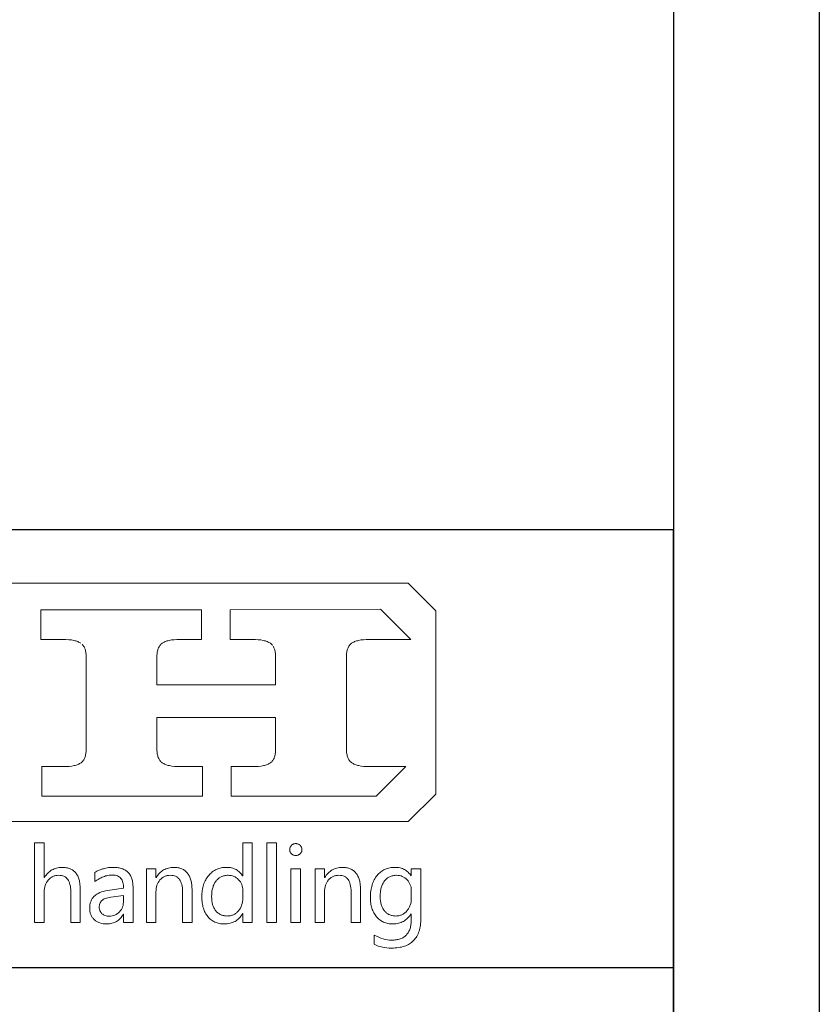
# Model space of a CAD drawing. Header units: millimetres. Extents: x -31 to 479, y -6 to 350.
# Tile 7 of 8: x 441 to 474, y 34 to 75. Entities that reach past the tile are written whole.
import ezdxf
from ezdxf.enums import TextEntityAlignment as Align

# ---------------------------------------------------------------- set-up
doc = ezdxf.new("R2010")
doc.units = ezdxf.units.MM
doc.header["$LTSCALE"] = 12
for name, color, linetype in [('1轮廓实线层', 7, 'Continuous'), ('2细线层', 4, 'Continuous'), ('6文字层', 3, 'Continuous'), ('图层 1', 7, 'Continuous'), ('图框层', 7, 'Continuous')]:
    doc.layers.add(name, color=color, linetype=linetype)
doc.styles.add('PC_TEXTSTYLE', font='isocp.shx', dxfattribs={"width": 0.8, "bigfont": 'hzfs.shx'})

# ---------------------------------------------------------------- blocks, each defined once
blk = doc.blocks.new('PC_TITLE_BLOCK')
for p, q in [((-8.448, 42.522), (-8.448, 42.527)), ((-8.448, 42.522), (-8.442, 42.522)), ((-13.893, 36.972), (-13.893, 36.977))]:
    blk.add_line(p, q)
at = {"layer": '1轮廓实线层'}
for p, q in [((0, 45), (-180, 45)), ((-60, 30), (0, 30))]:
    blk.add_line(p, q, dxfattribs=at)
at = {"layer": '图层 1', "lineweight": 0}
for p, q in [((-28.128, 43.174), (-9.094, 43.174)), ((-9.094, 43.174), (-8.147, 42.226)), ((-21.686, 41.246), (-21.686, 42.263)), ((-21.686, 42.263), (-16.178, 42.263)), ((-16.178, 42.263), (-16.178, 41.246)), ((-15.191, 42.263), (-10.042, 42.281)), ((-15.191, 41.246), (-15.191, 42.263)), ((-10.042, 42.281), (-9.005, 41.246)), ((-8.147, 42.226), (-8.147, 35.95)), ((-20.931, 41.246), (-21.686, 41.246)), ((-20.825, 41.244), (-20.931, 41.246)), ((-20.728, 41.239), (-20.825, 41.244)), ((-20.638, 41.228), (-20.728, 41.239)), ((-20.556, 41.215), (-20.638, 41.228)), ((-20.519, 41.204), (-20.556, 41.215)), ((-20.482, 41.196), (-20.519, 41.204)), ((-20.448, 41.186), (-20.482, 41.196)), ((-20.416, 41.173), (-20.448, 41.186)), ((-20.387, 41.159), (-20.416, 41.173)), ((-17.422, 41.173), (-17.451, 41.159)), ((-17.39, 41.186), (-17.422, 41.173)), ((-17.359, 41.196), (-17.39, 41.186)), ((-17.324, 41.204), (-17.359, 41.196)), ((-17.287, 41.215), (-17.324, 41.204)), ((-17.205, 41.228), (-17.287, 41.215)), ((-17.118, 41.239), (-17.205, 41.228)), ((-17.023, 41.244), (-17.118, 41.239)), ((-16.92, 41.246), (-17.023, 41.244)), ((-16.178, 41.246), (-16.92, 41.246)), ((-14.436, 41.246), (-15.191, 41.246)), ((-14.33, 41.244), (-14.436, 41.246)), ((-14.233, 41.239), (-14.33, 41.244)), ((-14.143, 41.228), (-14.233, 41.239)), ((-14.061, 41.215), (-14.143, 41.228)), ((-14.024, 41.204), (-14.061, 41.215)), ((-13.987, 41.196), (-14.024, 41.204)), ((-13.955, 41.186), (-13.987, 41.196)), ((-13.924, 41.173), (-13.955, 41.186)), ((-13.892, 41.159), (-13.924, 41.173)), ((-10.927, 41.173), (-10.956, 41.159)), ((-10.898, 41.186), (-10.927, 41.173)), ((-10.863, 41.196), (-10.898, 41.186)), ((-10.829, 41.204), (-10.863, 41.196)), ((-10.792, 41.215), (-10.829, 41.204)), ((-10.71, 41.228), (-10.792, 41.215)), ((-10.623, 41.239), (-10.71, 41.228)), ((-10.528, 41.244), (-10.623, 41.239)), ((-10.425, 41.246), (-10.528, 41.244)), ((-9.005, 41.246), (-10.425, 41.246)), ((-20.361, 41.146), (-20.387, 41.159)), ((-20.334, 41.133), (-20.361, 41.146)), ((-20.311, 41.114), (-20.334, 41.133)), ((-20.25, 41.059), (-20.268, 41.08)), ((-20.231, 41.038), (-20.25, 41.059)), ((-20.216, 41.014), (-20.231, 41.038)), ((-20.202, 40.99), (-20.216, 41.014)), ((-20.189, 40.964), (-20.202, 40.99)), ((-20.176, 40.938), (-20.189, 40.964)), ((-20.165, 40.908), (-20.176, 40.938)), ((-20.155, 40.879), (-20.165, 40.908)), ((-20.149, 40.848), (-20.155, 40.879)), ((-20.141, 40.813), (-20.149, 40.848)), ((-17.683, 40.845), (-17.691, 40.813)), ((-17.678, 40.877), (-17.683, 40.845)), ((-17.668, 40.908), (-17.678, 40.877)), ((-17.657, 40.938), (-17.668, 40.908)), ((-17.646, 40.964), (-17.657, 40.938)), ((-17.633, 40.99), (-17.646, 40.964)), ((-17.617, 41.014), (-17.633, 40.99)), ((-17.602, 41.038), (-17.617, 41.014)), ((-17.586, 41.059), (-17.602, 41.038)), ((-17.567, 41.08), (-17.586, 41.059)), ((-17.546, 41.099), (-17.567, 41.08)), ((-17.525, 41.114), (-17.546, 41.099)), ((-17.504, 41.133), (-17.525, 41.114)), ((-17.478, 41.146), (-17.504, 41.133)), ((-17.451, 41.159), (-17.478, 41.146)), ((-13.865, 41.146), (-13.892, 41.159)), ((-13.839, 41.133), (-13.865, 41.146)), ((-13.815, 41.114), (-13.839, 41.133)), ((-13.794, 41.099), (-13.815, 41.114)), ((-13.773, 41.08), (-13.794, 41.099)), ((-13.754, 41.059), (-13.773, 41.08)), ((-13.739, 41.038), (-13.754, 41.059)), ((-13.707, 40.99), (-13.72, 41.014)), ((-13.694, 40.964), (-13.707, 40.99)), ((-13.681, 40.938), (-13.694, 40.964)), ((-13.67, 40.908), (-13.681, 40.938)), ((-13.662, 40.879), (-13.67, 40.908)), ((-13.654, 40.848), (-13.662, 40.879)), ((-13.646, 40.813), (-13.654, 40.848)), ((-11.191, 40.848), (-11.196, 40.813)), ((-11.183, 40.879), (-11.191, 40.848)), ((-11.172, 40.908), (-11.183, 40.879)), ((-11.162, 40.938), (-11.172, 40.908)), ((-11.151, 40.964), (-11.162, 40.938)), ((-11.138, 40.99), (-11.151, 40.964)), ((-11.122, 41.017), (-11.138, 40.99)), ((-11.109, 41.038), (-11.122, 41.017)), ((-11.091, 41.059), (-11.109, 41.038)), ((-11.072, 41.08), (-11.091, 41.059)), ((-11.054, 41.099), (-11.072, 41.08)), ((-11.032, 41.114), (-11.054, 41.099)), ((-11.009, 41.133), (-11.032, 41.114)), ((-10.985, 41.146), (-11.009, 41.133)), ((-10.956, 41.159), (-10.985, 41.146)), ((-20.136, 40.779), (-20.141, 40.813)), ((-20.134, 40.742), (-20.136, 40.779)), ((-20.131, 40.705), (-20.134, 40.742)), ((-20.131, 40.666), (-20.131, 40.705)), ((-20.131, 37.471), (-20.131, 40.666)), ((-17.699, 40.742), (-17.702, 40.705)), ((-17.702, 40.705), (-17.702, 40.666)), ((-17.702, 40.666), (-17.702, 39.686)), ((-17.697, 40.779), (-17.699, 40.742)), ((-17.691, 40.813), (-17.697, 40.779)), ((-13.641, 40.779), (-13.646, 40.813)), ((-13.639, 40.742), (-13.641, 40.779)), ((-13.636, 40.705), (-13.639, 40.742)), ((-13.636, 40.666), (-13.636, 40.705)), ((-13.636, 39.686), (-13.636, 40.666)), ((-11.204, 40.742), (-11.207, 40.705)), ((-11.207, 40.705), (-11.207, 40.666)), ((-11.207, 40.666), (-11.207, 37.471)), ((-11.201, 40.779), (-11.204, 40.742)), ((-11.196, 40.813), (-11.201, 40.779)), ((-17.702, 39.686), (-13.636, 39.686)), ((-13.636, 38.572), (-17.702, 38.572)), ((-17.702, 38.572), (-17.702, 37.471)), ((-13.636, 37.471), (-13.636, 38.572)), ((-20.131, 37.431), (-20.131, 37.471)), ((-20.131, 37.471), (-20.131, 37.471)), ((-17.702, 37.471), (-17.702, 37.431)), ((-13.636, 37.431), (-13.636, 37.471)), ((-11.207, 37.471), (-11.207, 37.431)), ((-20.229, 37.098), (-20.213, 37.12)), ((-20.213, 37.12), (-20.197, 37.143)), ((-20.197, 37.143), (-20.184, 37.17)), ((-20.184, 37.17), (-20.173, 37.199)), ((-20.173, 37.199), (-20.163, 37.228)), ((-20.163, 37.228), (-20.155, 37.257)), ((-20.155, 37.257), (-20.147, 37.289)), ((-20.147, 37.289), (-20.141, 37.323)), ((-20.141, 37.323), (-20.136, 37.357)), ((-20.136, 37.357), (-20.134, 37.394)), ((-20.134, 37.394), (-20.131, 37.431)), ((-17.702, 37.431), (-17.699, 37.394)), ((-17.699, 37.394), (-17.697, 37.357)), ((-17.697, 37.357), (-17.691, 37.323)), ((-17.691, 37.323), (-17.683, 37.289)), ((-17.683, 37.289), (-17.676, 37.257)), ((-17.676, 37.257), (-17.668, 37.228)), ((-17.668, 37.228), (-17.657, 37.199)), ((-17.657, 37.199), (-17.644, 37.172)), ((-17.644, 37.172), (-17.631, 37.146)), ((-17.631, 37.146), (-17.617, 37.122)), ((-17.617, 37.122), (-17.599, 37.098)), ((-13.733, 37.098), (-13.72, 37.12)), ((-13.72, 37.12), (-13.705, 37.146)), ((-13.705, 37.146), (-13.691, 37.172)), ((-13.691, 37.172), (-13.681, 37.199)), ((-13.681, 37.199), (-13.67, 37.228)), ((-13.67, 37.228), (-13.66, 37.257)), ((-13.66, 37.257), (-13.652, 37.289)), ((-13.652, 37.289), (-13.646, 37.323)), ((-13.646, 37.323), (-13.641, 37.357)), ((-13.641, 37.357), (-13.639, 37.394)), ((-13.639, 37.394), (-13.636, 37.431)), ((-11.207, 37.431), (-11.204, 37.394)), ((-11.204, 37.394), (-11.201, 37.357)), ((-11.201, 37.357), (-11.196, 37.323)), ((-11.196, 37.323), (-11.188, 37.289)), ((-11.188, 37.289), (-11.183, 37.257)), ((-11.183, 37.257), (-11.172, 37.228)), ((-11.172, 37.228), (-11.162, 37.199)), ((-11.162, 37.199), (-11.149, 37.172)), ((-11.149, 37.172), (-11.135, 37.146)), ((-11.135, 37.146), (-11.122, 37.122)), ((-11.122, 37.122), (-11.106, 37.098)), ((-21.654, 35.871), (-21.654, 36.89)), ((-21.654, 36.89), (-20.912, 36.89)), ((-20.912, 36.89), (-20.81, 36.893)), ((-20.81, 36.893), (-20.714, 36.898)), ((-20.714, 36.898), (-20.625, 36.908)), ((-20.625, 36.908), (-20.546, 36.922)), ((-20.546, 36.922), (-20.509, 36.929)), ((-20.509, 36.929), (-20.472, 36.94)), ((-20.472, 36.94), (-20.44, 36.951)), ((-20.44, 36.951), (-20.408, 36.964)), ((-20.408, 36.964), (-20.379, 36.974)), ((-20.379, 36.974), (-20.353, 36.99)), ((-20.353, 36.99), (-20.326, 37.003)), ((-20.326, 37.003), (-20.303, 37.019)), ((-20.303, 37.019), (-20.282, 37.038)), ((-20.282, 37.038), (-20.263, 37.056)), ((-20.263, 37.056), (-20.245, 37.075)), ((-20.245, 37.075), (-20.229, 37.098)), ((-17.599, 37.098), (-17.583, 37.077)), ((-17.583, 37.077), (-17.565, 37.056)), ((-17.565, 37.056), (-17.544, 37.038)), ((-17.544, 37.038), (-17.522, 37.019)), ((-17.522, 37.019), (-17.499, 37.003)), ((-17.499, 37.003), (-17.472, 36.99)), ((-17.472, 36.99), (-17.446, 36.974)), ((-17.446, 36.974), (-17.414, 36.964)), ((-17.414, 36.964), (-17.382, 36.951)), ((-17.382, 36.951), (-17.348, 36.94)), ((-17.348, 36.94), (-17.314, 36.929)), ((-17.314, 36.929), (-17.277, 36.922)), ((-17.277, 36.922), (-17.195, 36.908)), ((-17.195, 36.908), (-17.105, 36.898)), ((-17.105, 36.898), (-17.007, 36.893)), ((-17.007, 36.893), (-16.899, 36.89)), ((-16.899, 36.89), (-16.147, 36.89)), ((-16.147, 36.89), (-16.147, 35.871)), ((-15.159, 35.871), (-15.159, 36.89)), ((-15.159, 36.89), (-14.417, 36.89)), ((-14.417, 36.89), (-14.314, 36.893)), ((-14.314, 36.893), (-14.219, 36.898)), ((-14.219, 36.898), (-14.132, 36.908)), ((-14.132, 36.908), (-14.05, 36.922)), ((-14.05, 36.922), (-14.013, 36.929)), ((-14.013, 36.929), (-13.979, 36.94)), ((-13.979, 36.94), (-13.947, 36.951)), ((-13.947, 36.951), (-13.916, 36.964)), ((-13.916, 36.964), (-13.886, 36.974)), ((-13.886, 36.974), (-13.86, 36.99)), ((-13.86, 36.99), (-13.834, 37.003)), ((-13.834, 37.003), (-13.813, 37.019)), ((-13.813, 37.019), (-13.792, 37.038)), ((-13.792, 37.038), (-13.771, 37.056)), ((-13.771, 37.056), (-13.752, 37.077)), ((-13.752, 37.077), (-13.733, 37.098)), ((-11.106, 37.098), (-11.088, 37.077)), ((-11.088, 37.077), (-11.069, 37.056)), ((-11.069, 37.056), (-11.048, 37.038)), ((-11.048, 37.038), (-11.027, 37.019)), ((-11.027, 37.019), (-11.003, 37.003)), ((-11.003, 37.003), (-10.977, 36.99)), ((-10.977, 36.99), (-10.951, 36.974)), ((-10.951, 36.974), (-10.919, 36.964)), ((-10.919, 36.964), (-10.887, 36.951)), ((-10.887, 36.951), (-10.856, 36.94)), ((-10.856, 36.94), (-10.818, 36.929)), ((-10.818, 36.929), (-10.782, 36.922)), ((-10.782, 36.922), (-10.7, 36.908)), ((-10.7, 36.908), (-10.61, 36.898)), ((-10.61, 36.898), (-10.512, 36.893)), ((-10.512, 36.893), (-10.407, 36.89)), ((-10.407, 36.89), (-9.174, 36.89)), ((-9.174, 36.89), (-10.188, 35.871)), ((-18.898, 35.871), (-21.654, 35.871)), ((-16.147, 35.871), (-18.898, 35.871)), ((-10.188, 35.871), (-15.159, 35.871)), ((-8.147, 35.95), (-9.094, 35.002)), ((-9.094, 35.002), (-49.444, 35.002))]:
    blk.add_line(p, q, dxfattribs=at)
for points in [[(-20.332, 31.541), (-20.659, 31.541), (-20.659, 32.605), (-20.659, 32.673), (-20.664, 32.737), (-20.672, 32.795), (-20.685, 32.85), (-20.699, 32.9), (-20.717, 32.945), (-20.738, 32.987), (-20.762, 33.024), (-20.788, 33.059), (-20.82, 33.085), (-20.836, 33.098), (-20.854, 33.109), (-20.873, 33.119), (-20.891, 33.13), (-20.934, 33.146), (-20.976, 33.156), (-21.023, 33.162), (-21.074, 33.164), (-21.126, 33.162), (-21.174, 33.154), (-21.2, 33.148), (-21.221, 33.141), (-21.245, 33.133), (-21.269, 33.125), (-21.29, 33.114), (-21.311, 33.101), (-21.332, 33.088), (-21.351, 33.072), (-21.39, 33.04), (-21.427, 33.001), (-21.459, 32.958), (-21.488, 32.914), (-21.512, 32.866), (-21.533, 32.816), (-21.546, 32.766), (-21.56, 32.71), (-21.565, 32.652), (-21.567, 32.591), (-21.567, 31.541), (-21.895, 31.541), (-21.895, 34.281), (-21.567, 34.281), (-21.567, 33.088), (-21.56, 33.088), (-21.533, 33.13), (-21.504, 33.17), (-21.475, 33.207), (-21.443, 33.238), (-21.409, 33.27), (-21.375, 33.299), (-21.34, 33.325), (-21.303, 33.349), (-21.264, 33.368), (-21.224, 33.386), (-21.185, 33.402), (-21.142, 33.413), (-21.097, 33.423), (-21.053, 33.431), (-21.005, 33.434), (-20.957, 33.436), (-20.918, 33.434), (-20.881, 33.431), (-20.844, 33.428), (-20.81, 33.423), (-20.775, 33.418), (-20.744, 33.41), (-20.712, 33.399), (-20.683, 33.389), (-20.654, 33.376), (-20.627, 33.362), (-20.601, 33.347), (-20.575, 33.328), (-20.551, 33.31), (-20.53, 33.291), (-20.509, 33.27), (-20.487, 33.246), (-20.469, 33.222), (-20.45, 33.196), (-20.435, 33.17), (-20.419, 33.141), (-20.406, 33.112), (-20.392, 33.08), (-20.382, 33.046), (-20.371, 33.011), (-20.361, 32.974), (-20.353, 32.937), (-20.348, 32.898), (-20.342, 32.858), (-20.334, 32.771), (-20.332, 32.681), (-20.332, 31.541), (-20.332, 31.541)], [(-14.436, 31.541), (-14.763, 31.541), (-14.763, 31.85), (-14.771, 31.85), (-14.795, 31.807), (-14.824, 31.768), (-14.853, 31.731), (-14.885, 31.696), (-14.919, 31.665), (-14.953, 31.636), (-14.99, 31.609), (-15.027, 31.586), (-15.069, 31.564), (-15.112, 31.546), (-15.154, 31.533), (-15.199, 31.52), (-15.246, 31.509), (-15.297, 31.503), (-15.347, 31.498), (-15.399, 31.498), (-15.442, 31.498), (-15.484, 31.501), (-15.526, 31.506), (-15.566, 31.514), (-15.605, 31.522), (-15.642, 31.533), (-15.679, 31.546), (-15.714, 31.559), (-15.748, 31.578), (-15.782, 31.596), (-15.814, 31.614), (-15.846, 31.638), (-15.875, 31.662), (-15.904, 31.688), (-15.933, 31.718), (-15.959, 31.749), (-15.983, 31.781), (-16.007, 31.812), (-16.028, 31.847), (-16.049, 31.884), (-16.068, 31.921), (-16.083, 31.96), (-16.099, 32), (-16.112, 32.042), (-16.126, 32.085), (-16.136, 32.129), (-16.144, 32.174), (-16.152, 32.222), (-16.157, 32.269), (-16.163, 32.319), (-16.165, 32.37), (-16.165, 32.422), (-16.165, 32.48), (-16.163, 32.536), (-16.157, 32.589), (-16.152, 32.642), (-16.142, 32.692), (-16.134, 32.742), (-16.12, 32.789), (-16.107, 32.837), (-16.091, 32.882), (-16.073, 32.924), (-16.054, 32.969), (-16.033, 33.009), (-16.012, 33.048), (-15.986, 33.088), (-15.959, 33.125), (-15.93, 33.159), (-15.901, 33.193), (-15.869, 33.225), (-15.838, 33.254), (-15.806, 33.281), (-15.772, 33.304), (-15.735, 33.328), (-15.698, 33.349), (-15.661, 33.365), (-15.621, 33.384), (-15.582, 33.397), (-15.542, 33.407), (-15.5, 33.418), (-15.455, 33.426), (-15.41, 33.431), (-15.365, 33.434), (-15.32, 33.436), (-15.273, 33.434), (-15.228, 33.431), (-15.183, 33.426), (-15.143, 33.418), (-15.104, 33.407), (-15.064, 33.394), (-15.027, 33.378), (-14.993, 33.362), (-14.959, 33.341), (-14.927, 33.32), (-14.898, 33.296), (-14.869, 33.27), (-14.842, 33.241), (-14.816, 33.209), (-14.792, 33.178), (-14.771, 33.141), (-14.763, 33.141), (-14.763, 34.281), (-14.436, 34.281), (-14.436, 31.541), (-14.436, 31.541)], [(-13.939, 31.541), (-13.939, 34.281), (-13.609, 34.281), (-13.609, 31.541), (-13.939, 31.541), (-13.939, 31.541)], [(-13.153, 34.046), (-13.153, 34.067), (-13.15, 34.086), (-13.145, 34.107), (-13.137, 34.125), (-13.129, 34.144), (-13.118, 34.16), (-13.108, 34.176), (-13.094, 34.191), (-13.079, 34.205), (-13.063, 34.218), (-13.044, 34.228), (-13.026, 34.236), (-13.007, 34.242), (-12.989, 34.247), (-12.968, 34.25), (-12.947, 34.25), (-12.925, 34.25), (-12.904, 34.247), (-12.883, 34.242), (-12.865, 34.236), (-12.846, 34.228), (-12.83, 34.218), (-12.812, 34.205), (-12.796, 34.191), (-12.783, 34.178), (-12.77, 34.16), (-12.759, 34.144), (-12.751, 34.125), (-12.743, 34.107), (-12.741, 34.089), (-12.735, 34.067), (-12.735, 34.046), (-12.735, 34.023), (-12.741, 34.004), (-12.743, 33.983), (-12.751, 33.964), (-12.759, 33.948), (-12.77, 33.93), (-12.783, 33.914), (-12.796, 33.901), (-12.812, 33.885), (-12.83, 33.875), (-12.846, 33.864), (-12.865, 33.856), (-12.883, 33.851), (-12.904, 33.846), (-12.925, 33.843), (-12.947, 33.843), (-12.968, 33.843), (-12.989, 33.846), (-13.01, 33.851), (-13.028, 33.856), (-13.047, 33.864), (-13.063, 33.875), (-13.079, 33.885), (-13.094, 33.901), (-13.108, 33.914), (-13.121, 33.93), (-13.129, 33.948), (-13.137, 33.964), (-13.145, 33.983), (-13.15, 34.004), (-13.153, 34.023), (-13.153, 34.046), (-13.153, 34.046)], [(-19.83, 33.265), (-19.793, 33.283), (-19.759, 33.304), (-19.722, 33.323), (-19.685, 33.339), (-19.648, 33.354), (-19.611, 33.368), (-19.571, 33.381), (-19.532, 33.391), (-19.492, 33.402), (-19.45, 33.41), (-19.41, 33.418), (-19.368, 33.426), (-19.323, 33.428), (-19.281, 33.434), (-19.236, 33.434), (-19.191, 33.436), (-19.151, 33.434), (-19.109, 33.434), (-19.072, 33.428), (-19.035, 33.423), (-18.998, 33.418), (-18.964, 33.41), (-18.93, 33.402), (-18.898, 33.391), (-18.869, 33.381), (-18.837, 33.368), (-18.811, 33.352), (-18.784, 33.336), (-18.758, 33.32), (-18.734, 33.302), (-18.711, 33.281), (-18.689, 33.259), (-18.668, 33.238), (-18.65, 33.212), (-18.631, 33.188), (-18.615, 33.162), (-18.602, 33.133), (-18.586, 33.104), (-18.576, 33.072), (-18.563, 33.04), (-18.555, 33.006), (-18.544, 32.972), (-18.539, 32.935), (-18.534, 32.898), (-18.528, 32.858), (-18.526, 32.818), (-18.523, 32.776), (-18.523, 32.734), (-18.523, 31.541), (-18.845, 31.541), (-18.845, 31.828), (-18.856, 31.828), (-18.88, 31.786), (-18.906, 31.749), (-18.935, 31.715), (-18.964, 31.683), (-18.993, 31.654), (-19.025, 31.625), (-19.059, 31.601), (-19.093, 31.58), (-19.13, 31.562), (-19.167, 31.543), (-19.207, 31.53), (-19.246, 31.52), (-19.289, 31.509), (-19.331, 31.503), (-19.376, 31.498), (-19.423, 31.498), (-19.487, 31.501), (-19.55, 31.506), (-19.608, 31.517), (-19.664, 31.533), (-19.69, 31.543), (-19.717, 31.554), (-19.74, 31.567), (-19.764, 31.58), (-19.788, 31.593), (-19.809, 31.609), (-19.83, 31.625), (-19.851, 31.644), (-19.87, 31.662), (-19.888, 31.68), (-19.904, 31.702), (-19.92, 31.723), (-19.936, 31.744), (-19.949, 31.768), (-19.959, 31.789), (-19.97, 31.815), (-19.981, 31.839), (-19.988, 31.865), (-19.994, 31.892), (-19.999, 31.918), (-20.007, 31.976), (-20.009, 32.037), (-20.007, 32.1), (-20.002, 32.158), (-19.996, 32.187), (-19.988, 32.217), (-19.981, 32.243), (-19.973, 32.269), (-19.962, 32.293), (-19.949, 32.319), (-19.938, 32.343), (-19.922, 32.364), (-19.909, 32.385), (-19.893, 32.407), (-19.875, 32.428), (-19.856, 32.446), (-19.835, 32.465), (-19.814, 32.483), (-19.793, 32.499), (-19.769, 32.515), (-19.719, 32.544), (-19.664, 32.57), (-19.603, 32.594), (-19.54, 32.613), (-19.471, 32.628), (-19.394, 32.642), (-18.845, 32.718), (-18.848, 32.774), (-18.853, 32.824), (-18.858, 32.871), (-18.869, 32.916), (-18.882, 32.956), (-18.898, 32.995), (-18.919, 33.027), (-18.94, 33.059), (-18.964, 33.085), (-18.993, 33.106), (-19.025, 33.127), (-19.056, 33.143), (-19.093, 33.156), (-19.133, 33.164), (-19.175, 33.17), (-19.223, 33.172), (-19.262, 33.17), (-19.305, 33.167), (-19.344, 33.164), (-19.384, 33.156), (-19.423, 33.148), (-19.463, 33.141), (-19.503, 33.127), (-19.54, 33.114), (-19.577, 33.101), (-19.616, 33.082), (-19.651, 33.064), (-19.687, 33.046), (-19.724, 33.024), (-19.759, 33.001), (-19.796, 32.974), (-19.83, 32.948), (-19.83, 33.265), (-19.83, 33.265)], [(-16.5, 31.541), (-16.828, 31.541), (-16.828, 32.594), (-16.828, 32.663), (-16.833, 32.729), (-16.841, 32.787), (-16.854, 32.845), (-16.868, 32.895), (-16.886, 32.943), (-16.907, 32.985), (-16.931, 33.022), (-16.944, 33.04), (-16.96, 33.056), (-16.973, 33.069), (-16.989, 33.085), (-17.007, 33.098), (-17.023, 33.109), (-17.042, 33.119), (-17.063, 33.13), (-17.103, 33.143), (-17.147, 33.156), (-17.195, 33.162), (-17.245, 33.164), (-17.298, 33.162), (-17.348, 33.154), (-17.372, 33.148), (-17.396, 33.143), (-17.419, 33.133), (-17.44, 33.125), (-17.462, 33.114), (-17.485, 33.101), (-17.504, 33.088), (-17.525, 33.075), (-17.562, 33.04), (-17.599, 33.003), (-17.631, 32.964), (-17.66, 32.919), (-17.683, 32.871), (-17.702, 32.821), (-17.718, 32.771), (-17.728, 32.716), (-17.736, 32.657), (-17.739, 32.597), (-17.739, 31.541), (-18.066, 31.541), (-18.066, 33.391), (-17.739, 33.391), (-17.739, 33.085), (-17.731, 33.085), (-17.704, 33.127), (-17.676, 33.167), (-17.646, 33.204), (-17.615, 33.238), (-17.583, 33.27), (-17.549, 33.299), (-17.512, 33.325), (-17.475, 33.349), (-17.435, 33.368), (-17.396, 33.386), (-17.353, 33.402), (-17.311, 33.413), (-17.266, 33.423), (-17.221, 33.431), (-17.174, 33.434), (-17.124, 33.436), (-17.087, 33.434), (-17.05, 33.431), (-17.015, 33.428), (-16.981, 33.423), (-16.947, 33.415), (-16.915, 33.407), (-16.886, 33.399), (-16.854, 33.386), (-16.828, 33.373), (-16.799, 33.36), (-16.773, 33.344), (-16.749, 33.325), (-16.725, 33.307), (-16.701, 33.286), (-16.68, 33.265), (-16.659, 33.241), (-16.641, 33.214), (-16.622, 33.188), (-16.606, 33.162), (-16.59, 33.133), (-16.577, 33.101), (-16.564, 33.069), (-16.551, 33.035), (-16.54, 33.001), (-16.532, 32.964), (-16.524, 32.927), (-16.516, 32.887), (-16.511, 32.848), (-16.503, 32.763), (-16.5, 32.673), (-16.5, 31.541), (-16.5, 31.541)], [(-10.724, 31.541), (-11.048, 31.541), (-11.048, 32.594), (-11.051, 32.663), (-11.056, 32.729), (-11.064, 32.787), (-11.075, 32.845), (-11.091, 32.895), (-11.109, 32.943), (-11.13, 32.985), (-11.154, 33.022), (-11.167, 33.04), (-11.18, 33.056), (-11.196, 33.069), (-11.212, 33.085), (-11.228, 33.098), (-11.246, 33.109), (-11.265, 33.119), (-11.283, 33.13), (-11.325, 33.143), (-11.368, 33.156), (-11.415, 33.162), (-11.466, 33.164), (-11.518, 33.162), (-11.568, 33.154), (-11.595, 33.148), (-11.619, 33.143), (-11.64, 33.133), (-11.664, 33.125), (-11.685, 33.114), (-11.706, 33.101), (-11.727, 33.088), (-11.748, 33.075), (-11.785, 33.04), (-11.822, 33.003), (-11.854, 32.964), (-11.883, 32.919), (-11.906, 32.871), (-11.925, 32.821), (-11.941, 32.771), (-11.951, 32.716), (-11.956, 32.657), (-11.959, 32.597), (-11.959, 31.541), (-12.286, 31.541), (-12.286, 33.391), (-11.959, 33.391), (-11.959, 33.085), (-11.954, 33.085), (-11.925, 33.127), (-11.898, 33.167), (-11.867, 33.204), (-11.838, 33.238), (-11.803, 33.27), (-11.769, 33.299), (-11.735, 33.325), (-11.698, 33.349), (-11.658, 33.368), (-11.619, 33.386), (-11.576, 33.402), (-11.534, 33.413), (-11.489, 33.423), (-11.442, 33.431), (-11.394, 33.434), (-11.347, 33.436), (-11.307, 33.434), (-11.273, 33.431), (-11.236, 33.428), (-11.201, 33.423), (-11.17, 33.415), (-11.138, 33.407), (-11.106, 33.399), (-11.077, 33.386), (-11.048, 33.373), (-11.022, 33.36), (-10.995, 33.344), (-10.972, 33.325), (-10.948, 33.307), (-10.924, 33.286), (-10.903, 33.265), (-10.882, 33.241), (-10.863, 33.214), (-10.845, 33.188), (-10.829, 33.162), (-10.813, 33.133), (-10.797, 33.101), (-10.784, 33.069), (-10.774, 33.035), (-10.763, 33.001), (-10.752, 32.964), (-10.745, 32.927), (-10.739, 32.887), (-10.734, 32.848), (-10.726, 32.763), (-10.724, 32.673), (-10.724, 31.541), (-10.724, 31.541)], [(-8.656, 31.696), (-8.659, 31.633), (-8.661, 31.572), (-8.667, 31.512), (-8.672, 31.456), (-8.683, 31.401), (-8.693, 31.348), (-8.704, 31.295), (-8.72, 31.247), (-8.735, 31.2), (-8.754, 31.155), (-8.775, 31.113), (-8.799, 31.071), (-8.822, 31.031), (-8.849, 30.994), (-8.875, 30.96), (-8.907, 30.925), (-8.939, 30.894), (-8.973, 30.865), (-9.01, 30.838), (-9.047, 30.815), (-9.086, 30.791), (-9.129, 30.77), (-9.174, 30.751), (-9.218, 30.733), (-9.266, 30.719), (-9.316, 30.706), (-9.366, 30.696), (-9.422, 30.685), (-9.477, 30.677), (-9.533, 30.674), (-9.593, 30.669), (-9.654, 30.669), (-9.739, 30.672), (-9.821, 30.677), (-9.9, 30.688), (-9.976, 30.701), (-10.05, 30.719), (-10.122, 30.741), (-10.188, 30.767), (-10.254, 30.799), (-10.254, 31.115), (-10.177, 31.073), (-10.1, 31.039), (-10.024, 31.01), (-9.95, 30.986), (-9.876, 30.965), (-9.805, 30.952), (-9.731, 30.944), (-9.659, 30.941), (-9.617, 30.941), (-9.578, 30.944), (-9.538, 30.949), (-9.501, 30.952), (-9.464, 30.96), (-9.43, 30.968), (-9.398, 30.975), (-9.364, 30.986), (-9.335, 30.997), (-9.303, 31.01), (-9.277, 31.026), (-9.248, 31.041), (-9.224, 31.06), (-9.197, 31.079), (-9.176, 31.097), (-9.152, 31.118), (-9.134, 31.142), (-9.113, 31.166), (-9.097, 31.192), (-9.079, 31.218), (-9.065, 31.247), (-9.052, 31.277), (-9.039, 31.308), (-9.028, 31.34), (-9.018, 31.374), (-9.01, 31.411), (-9.002, 31.446), (-8.997, 31.485), (-8.991, 31.525), (-8.989, 31.564), (-8.986, 31.607), (-8.986, 31.652), (-8.986, 31.847), (-8.991, 31.847), (-9.018, 31.805), (-9.047, 31.765), (-9.079, 31.728), (-9.11, 31.694), (-9.145, 31.662), (-9.179, 31.633), (-9.216, 31.609), (-9.255, 31.586), (-9.295, 31.564), (-9.337, 31.546), (-9.38, 31.533), (-9.425, 31.52), (-9.472, 31.509), (-9.519, 31.503), (-9.57, 31.498), (-9.62, 31.498), (-9.665, 31.498), (-9.707, 31.501), (-9.747, 31.506), (-9.786, 31.514), (-9.826, 31.522), (-9.863, 31.533), (-9.9, 31.546), (-9.934, 31.559), (-9.968, 31.578), (-10.003, 31.596), (-10.034, 31.614), (-10.066, 31.638), (-10.095, 31.662), (-10.124, 31.688), (-10.151, 31.718), (-10.179, 31.746), (-10.203, 31.778), (-10.227, 31.812), (-10.248, 31.847), (-10.269, 31.881), (-10.288, 31.918), (-10.306, 31.958), (-10.322, 31.997), (-10.335, 32.037), (-10.349, 32.079), (-10.359, 32.121), (-10.367, 32.166), (-10.375, 32.211), (-10.38, 32.259), (-10.383, 32.309), (-10.386, 32.356), (-10.388, 32.409), (-10.386, 32.467), (-10.383, 32.523), (-10.38, 32.578), (-10.372, 32.634), (-10.364, 32.684), (-10.354, 32.737), (-10.343, 32.784), (-10.33, 32.832), (-10.314, 32.879), (-10.298, 32.924), (-10.277, 32.966), (-10.259, 33.009), (-10.235, 33.048), (-10.211, 33.088), (-10.185, 33.125), (-10.156, 33.159), (-10.127, 33.193), (-10.095, 33.225), (-10.064, 33.254), (-10.032, 33.281), (-9.998, 33.304), (-9.96, 33.328), (-9.926, 33.349), (-9.887, 33.365), (-9.847, 33.384), (-9.807, 33.397), (-9.765, 33.407), (-9.723, 33.418), (-9.681, 33.426), (-9.636, 33.431), (-9.588, 33.434), (-9.541, 33.436), (-9.496, 33.434), (-9.451, 33.431), (-9.409, 33.426), (-9.369, 33.418), (-9.329, 33.407), (-9.29, 33.394), (-9.253, 33.378), (-9.218, 33.362), (-9.184, 33.341), (-9.152, 33.32), (-9.123, 33.296), (-9.094, 33.27), (-9.065, 33.241), (-9.039, 33.209), (-9.015, 33.178), (-8.991, 33.141), (-8.986, 33.141), (-8.986, 33.391), (-8.656, 33.391), (-8.656, 31.696), (-8.656, 31.696)], [(-14.761, 32.642), (-14.763, 32.697), (-14.771, 32.75), (-14.782, 32.8), (-14.798, 32.848), (-14.819, 32.892), (-14.845, 32.935), (-14.874, 32.977), (-14.908, 33.014), (-14.945, 33.051), (-14.985, 33.08), (-15.027, 33.106), (-15.072, 33.127), (-15.117, 33.143), (-15.164, 33.156), (-15.217, 33.162), (-15.267, 33.164), (-15.302, 33.164), (-15.331, 33.162), (-15.363, 33.156), (-15.392, 33.151), (-15.421, 33.146), (-15.45, 33.138), (-15.476, 33.127), (-15.503, 33.117), (-15.526, 33.104), (-15.553, 33.088), (-15.576, 33.072), (-15.597, 33.053), (-15.619, 33.035), (-15.64, 33.014), (-15.661, 32.993), (-15.679, 32.969), (-15.698, 32.945), (-15.716, 32.919), (-15.732, 32.892), (-15.746, 32.863), (-15.759, 32.834), (-15.772, 32.803), (-15.782, 32.771), (-15.793, 32.739), (-15.801, 32.705), (-15.809, 32.671), (-15.817, 32.634), (-15.822, 32.597), (-15.827, 32.52), (-15.83, 32.438), (-15.827, 32.362), (-15.822, 32.29), (-15.812, 32.224), (-15.795, 32.161), (-15.785, 32.129), (-15.774, 32.103), (-15.764, 32.074), (-15.751, 32.048), (-15.735, 32.021), (-15.719, 31.995), (-15.703, 31.971), (-15.687, 31.947), (-15.669, 31.926), (-15.648, 31.905), (-15.629, 31.886), (-15.608, 31.871), (-15.587, 31.855), (-15.563, 31.839), (-15.542, 31.826), (-15.518, 31.812), (-15.492, 31.802), (-15.468, 31.794), (-15.442, 31.786), (-15.415, 31.781), (-15.386, 31.776), (-15.36, 31.77), (-15.331, 31.77), (-15.299, 31.768), (-15.27, 31.77), (-15.241, 31.77), (-15.215, 31.776), (-15.186, 31.778), (-15.159, 31.786), (-15.135, 31.794), (-15.109, 31.802), (-15.085, 31.812), (-15.062, 31.823), (-15.038, 31.836), (-15.014, 31.852), (-14.993, 31.868), (-14.972, 31.886), (-14.951, 31.905), (-14.932, 31.923), (-14.911, 31.944), (-14.877, 31.992), (-14.845, 32.04), (-14.821, 32.09), (-14.8, 32.142), (-14.782, 32.201), (-14.771, 32.259), (-14.763, 32.319), (-14.761, 32.385), (-14.761, 32.642), (-14.761, 32.642)], [(-13.113, 31.541), (-13.113, 33.391), (-12.786, 33.391), (-12.786, 31.541), (-13.113, 31.541), (-13.113, 31.541)], [(-8.986, 32.642), (-8.986, 32.694), (-8.994, 32.745), (-9.005, 32.795), (-9.02, 32.842), (-9.042, 32.887), (-9.065, 32.929), (-9.094, 32.972), (-9.129, 33.011), (-9.166, 33.046), (-9.205, 33.077), (-9.248, 33.104), (-9.293, 33.125), (-9.337, 33.143), (-9.385, 33.154), (-9.435, 33.162), (-9.488, 33.164), (-9.519, 33.164), (-9.551, 33.162), (-9.583, 33.156), (-9.615, 33.151), (-9.644, 33.146), (-9.67, 33.138), (-9.699, 33.127), (-9.725, 33.114), (-9.752, 33.101), (-9.776, 33.088), (-9.799, 33.072), (-9.821, 33.053), (-9.844, 33.035), (-9.865, 33.014), (-9.884, 32.993), (-9.902, 32.969), (-9.921, 32.943), (-9.939, 32.916), (-9.955, 32.89), (-9.968, 32.861), (-9.981, 32.832), (-9.995, 32.8), (-10.005, 32.768), (-10.016, 32.734), (-10.024, 32.7), (-10.032, 32.665), (-10.037, 32.628), (-10.042, 32.591), (-10.05, 32.512), (-10.053, 32.428), (-10.05, 32.356), (-10.045, 32.288), (-10.032, 32.222), (-10.016, 32.161), (-10.008, 32.132), (-9.998, 32.103), (-9.984, 32.076), (-9.971, 32.05), (-9.958, 32.024), (-9.942, 31.997), (-9.926, 31.974), (-9.908, 31.95), (-9.889, 31.929), (-9.871, 31.908), (-9.852, 31.889), (-9.831, 31.871), (-9.81, 31.855), (-9.789, 31.839), (-9.765, 31.826), (-9.741, 31.815), (-9.717, 31.805), (-9.691, 31.794), (-9.667, 31.786), (-9.641, 31.781), (-9.612, 31.776), (-9.585, 31.77), (-9.557, 31.77), (-9.527, 31.768), (-9.498, 31.77), (-9.469, 31.77), (-9.44, 31.776), (-9.414, 31.778), (-9.385, 31.786), (-9.361, 31.794), (-9.335, 31.802), (-9.308, 31.812), (-9.284, 31.823), (-9.261, 31.836), (-9.24, 31.85), (-9.216, 31.865), (-9.195, 31.884), (-9.176, 31.902), (-9.155, 31.921), (-9.137, 31.942), (-9.118, 31.966), (-9.1, 31.987), (-9.084, 32.01), (-9.068, 32.034), (-9.055, 32.061), (-9.044, 32.087), (-9.031, 32.114), (-9.023, 32.14), (-9.005, 32.198), (-8.994, 32.256), (-8.986, 32.319), (-8.986, 32.385), (-8.986, 32.642), (-8.986, 32.642)], [(-19.281, 32.412), (-19.334, 32.404), (-19.384, 32.393), (-19.431, 32.38), (-19.474, 32.367), (-19.51, 32.354), (-19.542, 32.335), (-19.571, 32.317), (-19.595, 32.298), (-19.613, 32.275), (-19.632, 32.251), (-19.645, 32.224), (-19.658, 32.198), (-19.669, 32.166), (-19.674, 32.135), (-19.679, 32.1), (-19.679, 32.063), (-19.679, 32.032), (-19.674, 32), (-19.666, 31.971), (-19.656, 31.942), (-19.643, 31.918), (-19.627, 31.892), (-19.608, 31.868), (-19.587, 31.847), (-19.561, 31.828), (-19.534, 31.81), (-19.508, 31.797), (-19.476, 31.784), (-19.444, 31.776), (-19.413, 31.768), (-19.376, 31.765), (-19.339, 31.765), (-19.286, 31.765), (-19.236, 31.773), (-19.188, 31.786), (-19.144, 31.802), (-19.101, 31.823), (-19.059, 31.85), (-19.022, 31.878), (-18.985, 31.913), (-18.953, 31.952), (-18.924, 31.995), (-18.901, 32.037), (-18.882, 32.085), (-18.866, 32.132), (-18.856, 32.185), (-18.848, 32.238), (-18.845, 32.293), (-18.845, 32.47), (-19.281, 32.412), (-19.281, 32.412)]]:
    blk.add_lwpolyline(points, dxfattribs=at)
at = {"layer": '图框层'}
blk.add_line((0, 0), (0, 45), dxfattribs=at)
at = {"layer": '6文字层', "style": 'PC_TEXTSTYLE', "flags": 8}
for tag, height, width, p, p2 in [('产品名称或材料标记', 7, 0.600652, (-113.463, 28.635), (-66.422, 28.635)), ('图样名称', 5, 2.004495, (-54.785, 19.978), (-5.268, 19.978)), ('标准化', 3.5, 1.023147, (-133.835, 15.372), (-120.752, 15.372)), ('重量', 3.5, 1.408247, (-88.457, 7.542), (-76.549, 7.542)), ('比例', 3.5, 1.385287, (-73.354, 7.542), (-61.929, 7.542)), ('图样代号', 5, 2.006536, (-54.785, 5.63), (-5.516, 5.63)), ('审核', 3.5, 1.579393, (-163.989, 5.367), (-150.634, 5.367)), ('共几页', 3.5, 0.557144, (-108.073, 0.625), (-101.045, 0.625)), ('工艺', 3.5, 1.621807, (-164.21, 0.371), (-150.891, 0.371)), ('日期', 3.5, 1.560088, (-133.835, 0.371), (-120.752, 0.371))]:
    blk.add_attdef(tag, text='', height=height, dxfattribs=dict(at, width=width)).set_placement(p, p2, align=Align.FIT)
at = {"layer": '6文字层', "style": 'PC_TEXTSTYLE', "width": 9.905045, "flags": 8}
blk.add_attdef('设计', text='', height=3.5, rotation=358.4644, dxfattribs=at).set_placement((-164.229, 15.372), (-150.367, 15), align=Align.FIT)
at = {"layer": '6文字层', "color": 3, "style": 'PC_TEXTSTYLE', "width": 0.56476, "flags": 8}
blk.add_attdef('第几页', text='', height=3.5, dxfattribs=at).set_placement((-78.287, 0.753), (-71.163, 0.753), align=Align.FIT)
at = {"layer": '6文字层', "ltscale": 10, "style": 'PC_TEXTSTYLE', "flags": 1}
blk.add_attdef('图纸张数', (-58.679, -0.492), '', height=2.5, dxfattribs=at)

msp = doc.modelspace()

# ---------------------------------------------------------------- linework, layer by layer
at = {"layer": '2细线层'}
msp.add_line((474, 350.4), (474, -6), dxfattribs=at)
at = {"layer": '图框层'}
msp.add_line((468, 344.4), (468, 0), dxfattribs=at)

# ---------------------------------------------------------------- block references
at = {"layer": '图框层', "xscale": 1.2, "yscale": 1.2, "zscale": 1.2}
msp.add_blockref('PC_TITLE_BLOCK', (468, 0), dxfattribs=at)

doc.saveas('drawing.dxf')
